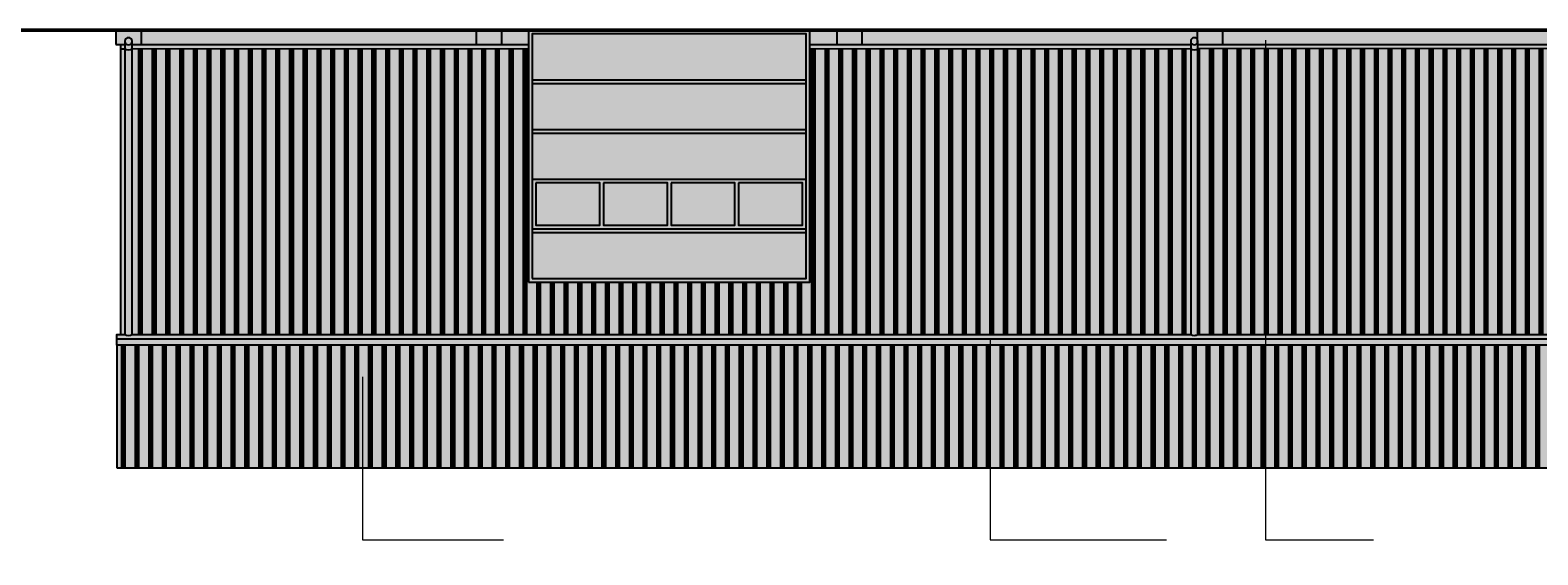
# Model space of a CAD drawing. Header units: centimetres. Extents: x 47725 to 65780, y 1892 to 12037.
# Tile 104 of 156: x 49436 to 51528, y 6444 to 7172. Entities that reach past the tile are written whole.
import ezdxf

# ---------------------------------------------------------------- set-up
doc = ezdxf.new("R2010")
doc.units = ezdxf.units.CM
doc.header["$LTSCALE"] = 0.02
for name, color, linetype in [('A-ELEWACJE', 3, 'Continuous'), ('A-Elewacje_wypełnienia', 7, 'Continuous'), ('A-konstrukcja', 7, 'Continuous'), ('A-OPISY', 70, 'Continuous'), ('CKSCIANY_KRESK', 254, 'Continuous')]:
    doc.layers.add(name, color=color, linetype=linetype)

# ---------------------------------------------------------------- blocks, each defined once
blk = doc.blocks.new('A$7E8814D32BB3')
at = {"layer": 'A-Elewacje_wypełnienia', "lineweight": -3}
h = blk.add_hatch(color=256, dxfattribs=at)
h.set_gradient(color1=(76, 114, 153), color2=(174, 215, 255), rotation=270, tint=1)
h.paths.add_polyline_path([(10, -138), (10, -79), (98.7, -79), (98.7, -138)])
h = blk.add_hatch(color=256, dxfattribs=at)
h.set_gradient(color1=(76, 114, 153), color2=(174, 215, 255), rotation=270, tint=1)
h.paths.add_polyline_path([(103.8, -138), (103.8, -79), (192.5, -79), (192.5, -138)])
h = blk.add_hatch(color=256, dxfattribs=at)
h.set_gradient(color1=(76, 114, 153), color2=(174, 215, 255), rotation=270, tint=1)
h.paths.add_polyline_path([(197.5, -138), (197.5, -79), (286.2, -79), (286.2, -138)])
h = blk.add_hatch(color=256, dxfattribs=at)
h.set_gradient(color1=(76, 114, 153), color2=(174, 215, 255), rotation=270, tint=1)
h.paths.add_polyline_path([(291.3, -138), (291.3, -79), (380, -79), (380, -138)])
at = {"layer": 'CKSCIANY_KRESK'}
h = blk.add_hatch(color=250, dxfattribs=at)
h.dxf.hatch_style = 1
h.paths.add_polyline_path([(390, -350), (390, 0), (0, 0), (0, -350)])
h.paths.add_polyline_path([(291.3, -138), (291.3, -79), (380, -79), (380, -138)])
h.paths.add_polyline_path([(197.5, -138), (197.5, -79), (286.2, -79), (286.2, -138)])
h.paths.add_polyline_path([(103.8, -138), (103.8, -79), (192.5, -79), (192.5, -138)])
h.paths.add_polyline_path([(10, -138), (10, -79), (98.7, -79), (98.7, -138)])
at = {"layer": 'A-ELEWACJE'}
for points in [[(0, 0), (390, 0), (390, -350), (0, -350)], [(5, -5), (385, -5), (385, -345), (5, -345)], [(10, -138), (10, -79), (98.7, -79), (98.7, -138)], [(103.8, -138), (103.8, -79), (192.5, -79), (192.5, -138)], [(197.5, -138), (197.5, -79), (286.2, -79), (286.2, -138)], [(291.3, -138), (291.3, -79), (380, -79), (380, -138)]]:
    blk.add_lwpolyline(points, close=True, dxfattribs=at)
for points in [[(5, -69), (385, -69)], [(5, -74), (385, -74)], [(5, -74), (385, -74)], [(5, -143), (385, -143)], [(5, -143), (385, -143)], [(5, -207), (385, -207)], [(5, -212), (385, -212)], [(5, -276), (385, -276)], [(5, -281), (385, -281)]]:
    blk.add_lwpolyline(points, dxfattribs=at)
blk = doc.blocks.new('A$7E87C121A38CF')
blk.add_lwpolyline([(-36.1, 119, -0.352544), (-26.1, 119), (-26.1, -287.9, -1), (-36.1, -287.9)], format="xyb", close=True)
blk.add_lwpolyline([(-36.1, -277.6, -0.3223), (-26.1, -277.6)], format="xyb")
blk.add_circle((-31.1, -287.9), 5)

msp = doc.modelspace()

# ---------------------------------------------------------------- hatches: boundary and pattern name
at = {"layer": 'A-Elewacje_wypełnienia', "true_color": 0x383e42}
h = msp.add_hatch(color=250, dxfattribs=at)
h.dxf.hatch_style = 1
h.paths.add_polyline_path([(52590.32, 7172.439), (52590.32, 7152.439), (52583.82, 7152.434), (52583.82, 6750.083), (52588.82, 6750.083), (52588.82, 6741.43), (49556.82, 6741.43), (49556.82, 6750.083), (49561.82, 6750.083), (49561.838, 7152.406), (49555.32, 7152.406), (49555.32, 7172.439), (49627.929, 7172.439), (50017.929, 7172.439), (50127.929, 7172.439), (50127.929, 6822.439), (50517.929, 6822.439), (50517.929, 7172.439), (50627.929, 7172.439), (51017.929, 7172.439)])
h.paths.add_polyline_path([(51628.493, 6821.47), (52018.493, 6821.47), (52018.493, 7171.47), (51628.493, 7171.47)])
at = {"layer": 'A-Elewacje_wypełnienia', "transparency": 33554661}
h = msp.add_hatch(dxfattribs=at)
h.set_pattern_fill('AR-SAND', color=256, scale=0.25, style=0)
h.set_pattern_definition([(37.5, (100, 0), (-0.4000078, 12.235331), [0, -9.652, 0, -10.795, 0, -10.31875]), (7.5, (100, 0), (11.238082, 17.9206275), [0, -5.207, 0, -8.6995, 0, -3.33375]), (327.5, (92.19, 0), (19.7748093, 0.0359296), [0, -3.175, 0, -11.43, 0, -14.9225]), (317.5, (92.19, 0), (19.0889113, 5.573233), [0, -1.5875, 0, -7.493, 0, -8.5725])])
h.paths.add_polyline_path([(50127.929, 7172.439), (49561.823, 7172.439), (49561.823, 7152.406), (49567.82, 7152.411), (49567.82, 7156.939, -1), (49577.82, 7156.939), (49577.815, 7152.42), (50127.924, 7152.9)])
h.paths.add_polyline_path([(52583.82, 7172.439), (52583.82, 7146.439), (52577.82, 7146.429), (52577.82, 7146.66, -1.85248208), (52577.471, 7152.428), (52018.483, 7151.47), (52018.493, 7171.47), (51628.493, 7171.47), (51628.488, 7153.408), (51056.37, 7152.909), (51056.375, 7156.939, 1), (51046.375, 7156.939), (51046.375, 7152.9), (50517.929, 7152.439), (50517.929, 7172.439)])
h.paths.add_polyline_path([(52567.82, 7146.66), (52567.82, 7146.412), (52568.184, 7146.412, -0.0128485)], flags=16)
at = {"layer": 'A-Elewacje_wypełnienia'}
h = msp.add_hatch(dxfattribs=at)
h.set_pattern_fill('GLASS_FLAT', color=256, scale=3, angle=270)
h.set_pattern_definition([(270, (0, 0), (19.05, -3e-15), []), (270, (2.381, -4e-16), (19.05, -3e-15), []), (270, (4.762, -9e-16), (19.05, -3e-15), [])])
h.paths.add_polyline_path([(49561.823, 7146.406), (49561.823, 6750.083), (49567.82, 6750.083), (49567.82, 7146.411)])
h.paths.add_polyline_path([(50127.929, 7146.9), (49577.82, 7146.42), (49577.82, 6750.083), (51056.375, 6750.083), (51056.534, 7145.048), (51046.216, 7145.048, 0.15096057), (51056.375, 7146.66), (51056.375, 7156.939, -2.37812903), (51046.375, 7156.939), (51046.375, 6750.083, 0.3525436), (51056.375, 6750.083), (51056.375, 7146.66, -0.3351914), (51046.057, 7146.9), (50517.929, 7146.439), (50517.929, 6822.439), (50127.929, 6822.439)])
h.paths.add_polyline_path([(50512.929, 6891.439), (50512.929, 6827.439), (50132.929, 6827.439), (50132.929, 6891.439), (50132.929, 6827.439), (50512.929, 6827.439)], flags=16)
h.paths.add_polyline_path([(51628.493, 7147.408), (51056.375, 7146.909), (51056.375, 6750.083), (52567.82, 6750.083), (52567.263, 7146.411), (52018.493, 7145.47), (52018.493, 6821.47), (51628.493, 6821.47), (51628.493, 7147.408)])
h.paths.add_polyline_path([(52577.82, 6750.083), (52577.82, 7146.439), (52577.82, 7146.429), (52577.82, 6750.083), (52583.82, 6750.083), (52577.82, 6750.083)])
at = {"layer": 'A-Elewacje_wypełnienia', "true_color": 0x383e42}
h = msp.add_hatch(color=250, dxfattribs=at)
h.dxf.hatch_style = 1
h.paths.add_polyline_path([(52588.82, 6741.43), (52588.82, 6564.802), (49556.82, 6564.802), (49556.82, 6741.43)])
at = {"layer": 'A-Elewacje_wypełnienia'}
h = msp.add_hatch(dxfattribs=at)
h.set_pattern_fill('GLASS_FLAT', color=256, scale=3, angle=270)
h.set_pattern_definition([(90, (0, -1000), (-19.05, -3e-15), []), (90, (-2.381, -1000), (-19.05, -3e-15), []), (90, (-4.762, -1000), (-19.05, -3e-15), [])])
h.paths.add_polyline_path([(52588.82, 6735.218), (52588.82, 6564.802), (49556.82, 6564.802), (49556.82, 6735.218)])

# ---------------------------------------------------------------- linework, layer by layer
at = {"layer": 'A-ELEWACJE', "color": 1, "lineweight": 50}
msp.add_line((49300.617, 7172.439), (52633.82, 7172.439), dxfattribs=at)
at = {"layer": 'A-ELEWACJE'}
for p, q in [((49555.32, 7172.439), (49555.32, 7152.406)), ((49590.32, 7172.439), (49590.32, 7152.406)), ((50055.32, 7172.439), (50055.32, 7152.406)), ((50090.32, 7172.439), (50090.32, 7152.406)), ((50555.32, 7172.439), (50555.32, 7152.406)), ((50590.32, 7172.439), (50590.32, 7152.406)), ((51055.32, 7172.439), (51055.32, 7152.406)), ((51090.32, 7172.439), (51090.32, 7152.406)), ((49556.82, 6743.833), (52588.82, 6743.833))]:
    msp.add_line(p, q, dxfattribs=at)
for points in [[(49555.32, 7152.406), (49567.82, 7152.411)], [(49561.823, 7152.406), (49567.82, 7152.411)], [(49561.823, 7152.406), (49561.823, 6750.083)], [(49561.823, 7146.406), (49567.82, 7146.411)], [(49577.82, 7152.42), (50127.929, 7152.406)], [(49577.82, 7152.42), (50127.929, 7152.406)], [(49577.82, 7146.42), (50127.929, 7146.9)], [(50517.929, 7152.406), (51046.375, 7152.406)], [(50517.929, 7146.439), (51046.375, 7146.9)], [(50517.93, 7152.406), (51046.375, 7152.406)], [(51056.375, 7152.406), (51628.493, 7152.406)], [(51056.375, 7146.909), (51628.493, 7147.408)], [(51056.376, 7152.406), (51628.493, 7152.406)], [(49556.82, 6735.218), (49556.82, 6750.083), (49567.82, 6750.083)], [(49577.82, 6750.083), (51046.375, 6750.083)], [(51056.375, 6750.083), (52567.82, 6750.083)]]:
    msp.add_lwpolyline(points, dxfattribs=at)
msp.add_lwpolyline([(49556.82, 6564.802), (52588.82, 6564.802), (52588.82, 6735.218), (49556.82, 6735.218)], close=True, dxfattribs=at)
at = {"layer": 'A-konstrukcja'}
msp.add_lwpolyline([(50127.929, 6822.439), (50517.929, 6822.439), (50517.929, 7172.439), (50127.929, 7172.439)], close=True, dxfattribs=at)
at = {"layer": 'A-OPISY', "lineweight": 0}
for points in [[(51150.379, 7158.613), (51150.379, 6464.802), (51299.844, 6464.802)], [(50768.37, 6744.022), (50768.37, 6464.802), (51012.712, 6464.802)], [(49897.388, 6691.059), (49897.388, 6464.802), (50093.002, 6464.802)]]:
    msp.add_lwpolyline(points, dxfattribs=at)

# ---------------------------------------------------------------- block references
at = {"layer": 'A-ELEWACJE', "xscale": -1, "rotation": 180}
for p in [(49603.927, 6869.059), (51082.482, 6869.059)]:
    msp.add_blockref('A$7E87C121A38CF', p, dxfattribs=at)
at = {"layer": 'A-konstrukcja', "xscale": -1, "rotation": 180}
msp.add_blockref('A$7E8814D32BB3', (50127.929, 6822.439), dxfattribs=at)

doc.saveas('drawing.dxf')
